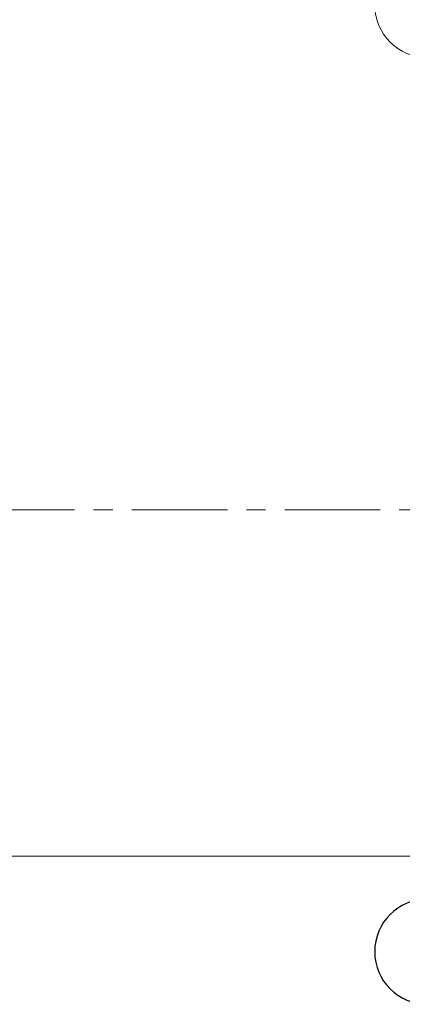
# Model space of a CAD drawing. Header units: millimetres. Extents: x 45699 to 251499, y 244 to 86446.
# Tile 92 of 240: x 176441 to 178444, y 8285 to 13433. Entities that reach past the tile are written whole.
import ezdxf

# ---------------------------------------------------------------- set-up
doc = ezdxf.new("R2010")
doc.units = ezdxf.units.MM
doc.header["$LTSCALE"] = 400
doc.linetypes.add('CENTER', pattern=[2, 1.25, -0.25, 0.25, -0.25])
for name, color, linetype in [('inlay', 6, 'Continuous'), ('plat', 5, 'Continuous'), ('stramien', 1, 'CENTER')]:
    doc.layers.add(name, color=color, linetype=linetype)
doc.layers.add('mat-beton (ihwg)', color=5, linetype='Continuous', lineweight=25)

# ---------------------------------------------------------------- blocks, each defined once
blk = doc.blocks.new('Kolom O 550')
at = {"layer": 'mat-beton (ihwg)', "lineweight": 25}
blk.add_circle((0, 0), 275, dxfattribs=at)

msp = doc.modelspace()

# ---------------------------------------------------------------- linework, layer by layer
at = {"layer": 'inlay', "lineweight": 0}
msp.add_line((176314.4, 9060), (180284.4, 9060), dxfattribs=at)
at = {"layer": 'plat', "lineweight": 0}
msp.add_circle((178574.4, 13510), 275, dxfattribs=at)
msp.add_circle((178574.4, 13510), 275, dxfattribs=at)
at = {"layer": 'stramien', "lineweight": 0}
msp.add_line((170628.3, 10870), (187231.9, 10870), dxfattribs=at)

# ---------------------------------------------------------------- block references
at = {"layer": 'mat-beton (ihwg)', "color": 7, "xscale": -1, "rotation": 270}
msp.add_blockref('Kolom O 550', (178574.4, 8560), dxfattribs=at)

doc.saveas('drawing.dxf')
